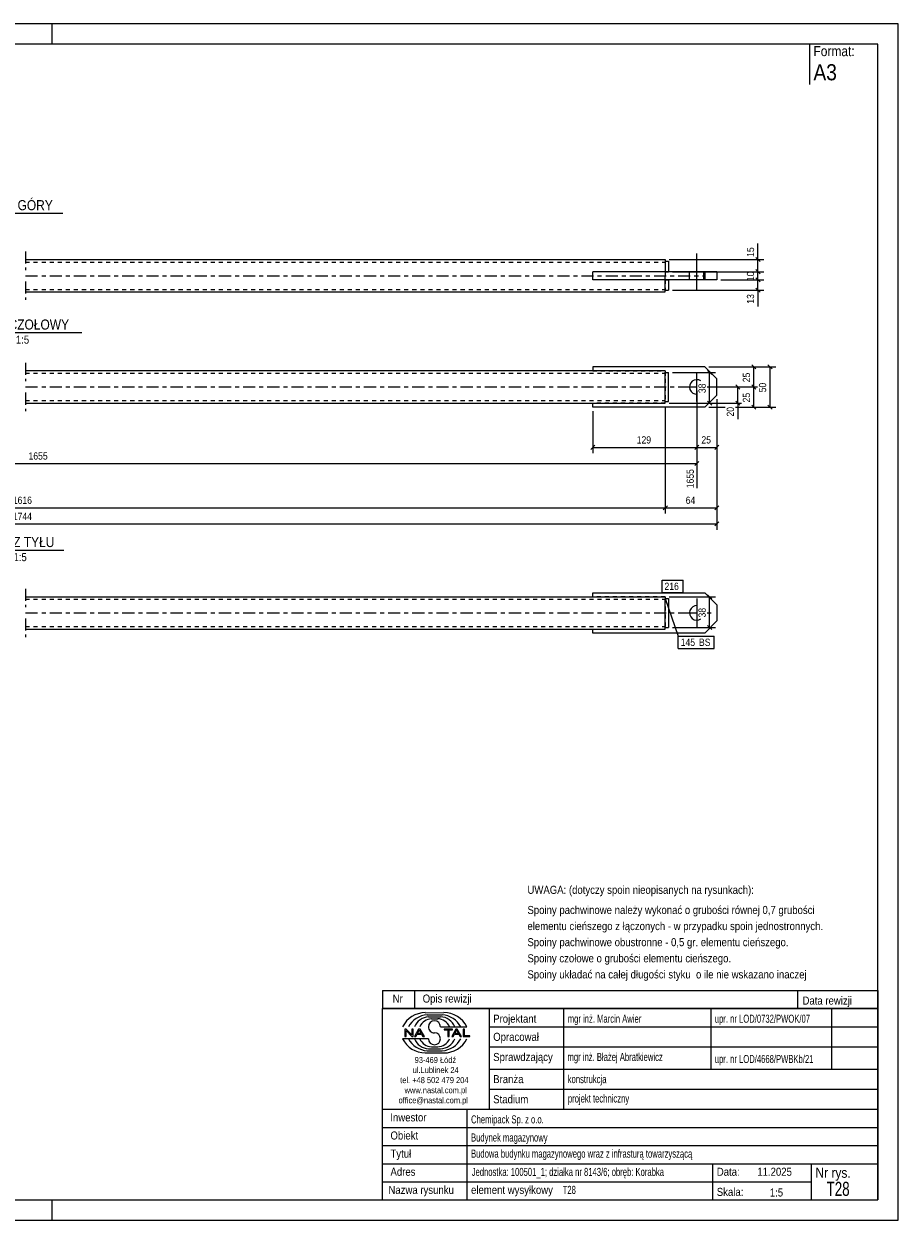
# Model space of a CAD drawing. Header units: millimetres. Extents: x 0 to 420, y 0 to 297.
# Tile 2 of 2: x 203 to 420, y 0 to 297. Entities that reach past the tile are written whole.
import ezdxf

# ---------------------------------------------------------------- set-up
doc = ezdxf.new("R2010")
doc.units = ezdxf.units.MM
for name, pattern in [('XKITLINE00', [0]), ('XKITLINE01', [4, 1, -1, 1, -1]), ('XKITLINE03', [6, 3, -1, 1, -1])]:
    doc.linetypes.add(name, pattern=pattern)
for name, color, linetype, lineweight in [('Arkusz rysunku', 3, 'Continuous', 0), ('Element', 2, 'Continuous', 0), ('Inny typ obiektu', 7, 'Continuous', 0), ('Wymiar', 4, 'Continuous', 0), ('Znak elementu', 2, 'Continuous', 0), ('Śruba', 3, 'Continuous', 0)]:
    doc.layers.add(name, color=color, linetype=linetype, lineweight=lineweight)
doc.styles.add('ARIAL', font='ARIAL.TTF')

msp = doc.modelspace()

# ---------------------------------------------------------------- linework, layer by layer
at = {"layer": 'Arkusz rysunku', "linetype": 'XKITLINE00', "lineweight": 0}
for p, q in [((420, 297), (0, 297)), ((210, 292), (210, 297)), ((420, 297), (415, 297)), ((420, 0), (420, 297)), ((415, 292), (5, 292)), ((415, 5), (415, 292)), ((5, 5), (415, 5)), ((210, 0), (210, 5)), ((0, 0), (420, 0))]:
    msp.add_line(p, q, dxfattribs=at)
at = {"layer": 'Element', "linetype": 'XKITLINE03', "lineweight": 0}
for p, q in [((203.42, 240.48), (203.42, 235.88)), ((203.42, 234.48), (372.22, 234.48)), ((203.42, 233.08), (203.42, 228.48)), ((203.42, 212.86), (203.42, 208.26)), ((203.42, 206.86), (370.1, 206.86)), ((203.42, 205.46), (203.42, 200.86)), ((203.42, 156.76), (203.42, 152.16)), ((203.42, 150.76), (370.1, 150.76)), ((203.42, 149.36), (203.42, 144.76))]:
    msp.add_line(p, q, dxfattribs=at)
at = {"layer": 'Element', "linetype": 'XKITLINE00', "lineweight": 0}
for p, q in [((203.42, 238.48), (362.22, 238.48)), ((362.22, 238.48), (362.22, 235.48)), ((362.22, 238.08), (363.02, 238.08)), ((363.02, 238.08), (363.02, 235.48)), ((375.02, 235.48), (344.22, 235.48)), ((344.22, 233.48), (344.22, 235.48)), ((372.02, 235.48), (372.02, 233.48)), ((375.02, 235.48), (375.02, 233.48)), ((375.02, 233.48), (344.22, 233.48)), ((362.22, 230.48), (362.22, 233.48)), ((363.02, 233.48), (363.02, 230.88)), ((203.42, 230.48), (362.22, 230.48)), ((362.22, 230.88), (363.02, 230.88)), ((372.02, 211.86), (344.22, 211.86)), ((344.22, 211.86), (344.22, 210.86)), ((375.02, 208.86), (372.02, 211.86)), ((362.22, 210.86), (203.42, 210.86)), ((362.22, 210.86), (362.22, 210.77)), ((362.22, 210.77), (362.22, 209.66)), ((362.22, 210.46), (363.02, 210.46)), ((362.22, 202.86), (362.22, 209.66)), ((363.02, 203.26), (363.02, 210.46)), ((375.02, 204.86), (375.02, 208.86)), ((203.42, 202.86), (362.22, 202.86)), ((344.22, 201.86), (344.22, 202.86)), ((362.22, 203.26), (363.02, 203.26)), ((375.02, 204.86), (372.02, 201.86)), ((372.02, 201.86), (344.22, 201.86)), ((203.42, 154.76), (362.22, 154.76)), ((344.22, 154.76), (344.22, 155.76)), ((344.22, 155.76), (372.02, 155.76)), ((362.22, 154.76), (362.22, 154.67)), ((362.22, 154.67), (362.22, 154.02)), ((372.02, 155.76), (375.02, 152.76)), ((362.22, 154.36), (363.02, 154.36)), ((362.22, 146.76), (362.22, 154.02)), ((363.02, 154.36), (363.02, 147.16)), ((375.02, 152.76), (375.02, 148.76)), ((375.02, 148.76), (372.02, 145.76)), ((203.42, 146.76), (362.22, 146.76)), ((344.22, 145.76), (344.22, 146.76)), ((372.02, 145.76), (344.22, 145.76)), ((362.22, 147.16), (363.02, 147.16))]:
    msp.add_line(p, q, dxfattribs=at)
at = {"layer": 'Element', "linetype": 'XKITLINE01', "lineweight": 0}
for p, q in [((203.42, 237.88), (362.22, 237.88)), ((362.22, 238.08), (362.22, 235.48)), ((362.22, 233.48), (362.22, 235.48)), ((362.22, 235.48), (362.22, 233.48)), ((362.22, 235.48), (363.02, 235.48)), ((362.22, 233.48), (362.22, 230.88)), ((362.22, 233.48), (363.02, 233.48)), ((203.42, 231.08), (362.22, 231.08)), ((203.42, 210.26), (362.22, 210.26)), ((344.22, 210.86), (362.22, 210.86)), ((362.22, 210.86), (362.22, 202.86)), ((362.22, 209.66), (362.22, 210.51)), ((362.22, 203.26), (362.22, 210.46)), ((362.22, 210.46), (363.02, 210.46)), ((362.22, 203.26), (362.22, 210.46)), ((363.02, 203.26), (363.02, 210.46)), ((203.42, 203.46), (362.22, 203.46)), ((362.22, 202.86), (344.22, 202.86)), ((362.22, 203.64), (362.22, 203.83)), ((362.22, 203.51), (362.22, 203.64)), ((362.22, 203.46), (362.22, 203.6)), ((362.22, 203.46), (362.22, 203.51)), ((362.22, 203.26), (363.02, 203.26)), ((362.22, 154.76), (344.22, 154.76)), ((362.22, 146.76), (362.22, 154.76)), ((203.42, 154.16), (362.22, 154.16)), ((362.22, 154.36), (362.22, 147.16)), ((362.22, 154.36), (362.22, 147.16)), ((362.22, 154.36), (363.02, 154.36)), ((362.22, 154.16), (362.22, 154.11)), ((362.22, 154.11), (362.22, 153.98)), ((362.22, 154.02), (362.22, 153.56)), ((362.22, 153.98), (362.22, 153.79)), ((363.02, 154.36), (363.02, 147.16)), ((203.42, 147.36), (362.22, 147.36)), ((344.22, 146.76), (362.22, 146.76)), ((362.22, 147.36), (362.22, 147.96)), ((362.22, 147.16), (363.02, 147.16))]:
    msp.add_line(p, q, dxfattribs=at)
at = {"layer": 'Inny typ obiektu', "linetype": 'XKITLINE00', "lineweight": 0}
for p, q in [((398, 292), (398, 282)), ((190.06, 250), (212.66, 250)), ((188.32, 220.36), (217.4, 220.36)), ((191.61, 166.36), (212.91, 166.36)), ((292, 57), (292, 52.5)), ((292, 57), (415, 57)), ((300, 57), (300, 52.5)), ((395, 57), (395, 52.5)), ((415, 57), (415, 52.5)), ((415, 52.5), (292, 52.5)), ((292, 5), (292, 52.5)), ((292, 52.5), (415, 52.5)), ((302.62, 51.49), (307.23, 51.5)), ((303.07, 50.99), (306.86, 51)), ((303.46, 50.49), (306.45, 50.49)), ((318.5, 52.5), (318.5, 27.5)), ((337, 27.5), (337, 52.5)), ((373.5, 52.5), (373.5, 37.5)), ((403.5, 52.5), (403.5, 37.5)), ((415, 52.5), (415, 5)), ((304.2, 49.98), (305.73, 49.99)), ((306.42, 47.99), (312.98, 47.99)), ((318.5, 48), (415, 48)), ((303.43, 45.01), (297, 45.01)), ((297.93, 47.44), (297.57, 47.44)), ((297.57, 47.44), (297.57, 45.56)), ((297.57, 45.56), (297.9, 45.56)), ((297.9, 47.04), (299.29, 45.56)), ((297.9, 45.56), (297.9, 47.04)), ((299.31, 45.96), (297.93, 47.44)), ((299.29, 45.56), (299.65, 45.56)), ((299.65, 47.44), (299.31, 47.44)), ((299.31, 47.44), (299.31, 45.96)), ((299.65, 45.56), (299.65, 47.44)), ((300.96, 47.44), (299.94, 45.56)), ((299.94, 45.56), (300.31, 45.56)), ((300.31, 45.56), (300.61, 46.13)), ((300.61, 46.13), (301.71, 46.13)), ((300.71, 46.33), (301.14, 47.24)), ((301.6, 46.33), (300.71, 46.33)), ((301.33, 47.44), (300.96, 47.44)), ((301.14, 47.24), (301.6, 46.33)), ((302.41, 45.56), (301.33, 47.44)), ((301.71, 46.13), (302.02, 45.56)), ((302.02, 45.56), (302.41, 45.56)), ((309.43, 47.44), (307.34, 47.44)), ((307.34, 47.44), (307.34, 47.22)), ((307.34, 47.22), (308.21, 47.22)), ((308.21, 47.22), (308.21, 45.56)), ((308.21, 45.56), (308.56, 45.56)), ((308.56, 45.56), (308.56, 47.22)), ((308.56, 47.22), (309.43, 47.22)), ((310.21, 47.44), (309.2, 45.56)), ((309.2, 45.56), (309.57, 45.56)), ((309.43, 47.22), (309.43, 47.44)), ((309.57, 45.56), (309.86, 46.13)), ((309.86, 46.13), (310.96, 46.13)), ((309.96, 46.33), (310.39, 47.24)), ((310.86, 46.33), (309.96, 46.33)), ((310.59, 47.44), (310.21, 47.44)), ((310.4, 47.24), (310.39, 47.24)), ((310.4, 47.24), (310.86, 46.33)), ((311.67, 45.56), (310.59, 47.44)), ((310.96, 46.13), (311.27, 45.56)), ((311.27, 45.56), (311.67, 45.56)), ((312.36, 47.44), (312.01, 47.44)), ((312.01, 47.44), (312.01, 45.56)), ((312.01, 45.56), (313.66, 45.56)), ((312.36, 45.78), (312.36, 47.44)), ((313.66, 45.78), (312.36, 45.78)), ((313.66, 45.56), (313.66, 45.78)), ((303.07, 42.01), (306.86, 42)), ((303.46, 42.51), (306.45, 42.51)), ((304.2, 43.02), (305.73, 43.01)), ((318.5, 43), (415, 43)), ((302.62, 41.51), (307.23, 41.5)), ((318.5, 37.5), (415, 37.5)), ((318.5, 32.5), (415, 32.5)), ((292, 27.5), (415, 27.5)), ((313, 5), (313, 27.5)), ((292, 23), (415, 23)), ((292, 18.5), (415, 18.5)), ((292, 14), (415, 14)), ((374, 5), (374, 14)), ((398.5, 5), (398.5, 14)), ((292, 9.5), (398.5, 9.5)), ((292, 5), (415, 5))]:
    msp.add_line(p, q, dxfattribs=at)
for centre, radius, start, end in [((302.72, 45.08), 6.42, 90.8317, 153.0136), ((303.67, 45), 6.02, 95.7347, 150.2266), ((306.22, 46.41), 4.08, 22.7023, 86.7527), ((306.24, 44.98), 6.04, 29.8256, 84.1252), ((307.25, 45.07), 6.43, 27.0191, 90.199), ((303.7, 46.42), 4.07, 93.3428, 157.3393), ((304.33, 46.6), 3.38, 92.229, 155.8008), ((304.92, 47.99), 1.49, 0.0741, 179.9259), ((304.92, 47.99), 1.49, 179.9259, 270), ((305.59, 46.6), 3.39, 24.2351, 87.5913), ((302.72, 47.92), 6.42, 206.9864, 269.1683), ((303.67, 48), 6.02, 209.7734, 264.2653), ((303.7, 46.58), 4.07, 202.6607, 266.6572), ((304.33, 46.4), 3.38, 204.1992, 267.771), ((304.92, 45.01), 1.49, 180.0741, 359.9259), ((304.92, 45), 1.49, 0.0741, 90), ((305.59, 46.4), 3.39, 272.4087, 335.7649), ((306.22, 46.59), 4.08, 273.2473, 337.2977), ((306.24, 48.02), 6.04, 275.8748, 330.1744), ((307.25, 47.93), 6.43, 269.801, 332.9809)]:
    msp.add_arc(centre, radius, start, end, dxfattribs=at)
at = {"layer": 'Wymiar', "linetype": 'XKITLINE00', "lineweight": 0}
for p, q in [((385.22, 238.48), (385.22, 242.5)), ((385.22, 238.48), (385.22, 242.5)), ((363.22, 238.48), (386.66, 238.48)), ((384.71, 238.99), (385.73, 237.97)), ((385.22, 235.48), (385.22, 238.48)), ((364.02, 235.48), (386.66, 235.48)), ((364.02, 235.48), (382.1, 235.48)), ((384.62, 235.48), (386.66, 235.48)), ((384.71, 235.99), (385.73, 234.97)), ((384.71, 235.99), (385.73, 234.97)), ((385.22, 233.48), (385.22, 235.48)), ((376.02, 233.48), (382.1, 233.48)), ((376.02, 233.48), (386.66, 233.48)), ((384.62, 233.48), (386.66, 233.48)), ((384.71, 233.99), (385.73, 232.97)), ((384.71, 233.99), (385.73, 232.97)), ((385.22, 230.88), (385.22, 233.48)), ((364.02, 230.88), (386.66, 230.88)), ((384.71, 231.39), (385.73, 230.37)), ((385.22, 230.88), (385.22, 226.86)), ((385.22, 230.88), (385.22, 226.86)), ((372.71, 210.97), (373.73, 209.95)), ((373.02, 211.86), (385.66, 211.86)), ((376.02, 211.86), (389.66, 211.86)), ((383.71, 212.37), (384.73, 211.35)), ((384.22, 206.86), (384.22, 211.86)), ((387.71, 212.37), (388.73, 211.35)), ((388.22, 201.86), (388.22, 211.86)), ((364.02, 210.46), (374.66, 210.46)), ((373.22, 202.86), (373.22, 210.46)), ((370.02, 205.86), (370.02, 181.7)), ((370.02, 205.86), (370.02, 190.42)), ((370.02, 205.86), (370.02, 190.42)), ((372.62, 206.86), (385.1, 206.86)), ((372.62, 206.86), (385.1, 206.86)), ((372.62, 206.86), (381.66, 206.86)), ((379.71, 207.37), (380.73, 206.35)), ((380.22, 202.86), (380.22, 206.86)), ((383.71, 207.37), (384.73, 206.35)), ((383.71, 207.37), (384.73, 206.35)), ((384.22, 201.86), (384.22, 206.86)), ((363.22, 202.86), (381.1, 202.86)), ((363.22, 202.86), (374.66, 202.86)), ((372.71, 203.37), (373.73, 202.35)), ((375.02, 203.86), (375.02, 171.42)), ((375.02, 203.86), (375.02, 175.42)), ((375.02, 203.86), (375.02, 190.42)), ((379.71, 203.37), (380.73, 202.35)), ((380.22, 202.86), (380.22, 198.84)), ((380.22, 202.86), (380.22, 198.84)), ((383.71, 202.37), (384.73, 201.35)), ((387.71, 202.37), (388.73, 201.35)), ((344.22, 200.86), (344.22, 190.42)), ((362.22, 201.86), (362.22, 175.42)), ((362.22, 201.86), (362.22, 175.42)), ((373.02, 201.86), (377.1, 201.86)), ((376.02, 201.86), (377.1, 201.86)), ((379.62, 201.86), (389.66, 201.86)), ((379.62, 201.86), (385.66, 201.86)), ((344.73, 192.37), (343.71, 191.35)), ((344.22, 191.86), (370.02, 191.86)), ((370.53, 192.37), (369.51, 191.35)), ((370.53, 192.37), (369.51, 191.35)), ((370.02, 191.86), (375.02, 191.86)), ((375.53, 192.37), (374.51, 191.35)), ((43.62, 187.86), (370.02, 187.86)), ((370.53, 188.37), (369.51, 187.35)), ((43.62, 176.86), (362.22, 176.86)), ((362.73, 177.37), (361.71, 176.35)), ((362.73, 177.37), (361.71, 176.35)), ((362.22, 176.86), (375.02, 176.86)), ((375.53, 177.37), (374.51, 176.35)), ((30.82, 172.86), (375.02, 172.86)), ((375.53, 173.37), (374.51, 172.35)), ((363.22, 154.76), (374.66, 154.76)), ((372.71, 155.27), (373.73, 154.25)), ((373.22, 147.16), (373.22, 154.76)), ((364.02, 147.16), (374.66, 147.16)), ((372.71, 147.67), (373.73, 146.65))]:
    msp.add_line(p, q, dxfattribs=at)
at = {"layer": 'Znak elementu', "linetype": 'XKITLINE00', "lineweight": 0}
for p, q in [((361.41, 158.86), (366.62, 158.86)), ((361.41, 155.86), (361.41, 158.86)), ((366.62, 155.86), (366.62, 158.86)), ((361.41, 155.86), (366.62, 155.86)), ((362.22, 154.36), (365.44, 144.96)), ((365.44, 144.96), (374.39, 144.96)), ((365.44, 141.96), (365.44, 144.96)), ((374.39, 141.96), (374.39, 144.96)), ((365.44, 141.96), (374.39, 141.96))]:
    msp.add_line(p, q, dxfattribs=at)
at = {"layer": 'Śruba', "linetype": 'XKITLINE00', "lineweight": 0}
for p, q in [((370.02, 230.98), (370.02, 239.98)), ((368.22, 233.48), (368.22, 235.48)), ((371.82, 233.48), (371.82, 235.48)), ((370.02, 203.26), (370.02, 210.46)), ((366.42, 206.86), (370.1, 206.86)), ((372.62, 206.86), (373.62, 206.86)), ((370.02, 154.36), (370.02, 147.16)), ((366.42, 150.76), (370.1, 150.76)), ((372.62, 150.76), (373.62, 150.76))]:
    msp.add_line(p, q, dxfattribs=at)
for centre, start, end in [((370.02, 206.86), 56.1607, 272.8125), ((370.02, 150.76), 87.4526, 303.8393)]:
    msp.add_arc(centre, 1.8, start, end, dxfattribs=at)

# ---------------------------------------------------------------- texts
at = {"layer": 'Inny typ obiektu', "style": 'ARIAL'}
for s, height, width, p in [('Format:', 2.5, 0.85, (399, 289)), ('A3', 4, 0.85, (399, 283)), ('RZUT Z GÓRY', 2.5, 0.85, (190.06, 250.75)), ('WIDOK CZOŁOWY', 2.5, 0.85, (188.32, 221.11)), ('1:5', 2, 0.85, (201.01, 217.61)), ('RZUT Z TYŁU', 2.5, 0.85, (191.61, 167.11)), ('1:5', 2, 0.85, (200.41, 163.61)), ('UWAGA: (dotyczy spoin nieopisanych na rysunkach):', 2, 0.85, (328, 81)), ('Spoiny pachwinowe należy wykonać o grubości równej 0,7 grubości', 2, 0.85, (328, 76)), ('elementu cieńszego z łączonych - w przypadku spoin jednostronnych.', 2, 0.85, (328, 72)), ('Spoiny pachwinowe obustronne - 0,5 gr. elementu cieńszego.', 2, 0.85, (328, 68)), ('Spoiny czołowe o grubości elementu cieńszego.', 2, 0.85, (328, 64)), ('Spoiny układać na całej długości styku  o ile nie wskazano inaczej', 2, 0.85, (328, 60)), ('Nr', 2, 0.85, (294.54, 54)), ('Opis rewizji', 2, 0.85, (302, 54)), ('Data rewizji', 2, 0.85, (396.28, 53.5)), ('Projektant', 2, 0.85, (319.5, 49)), ('mgr inż. Marcin Awier', 2, 0.68, (338, 49)), ('upr. nr LOD/0732/PWOK/07', 2, 0.68, (374.5, 49)), ('Opracował', 2, 0.85, (319.5, 44.5)), ('Sprawdzający', 2, 0.85, (319.5, 39.5)), ('mgr inż. Błażej Abratkiewicz', 2, 0.68, (337.94, 39.5)), ('93-469 Łódź', 1.5, 0.85, (300, 39)), ('upr. nr LOD/4668/PWBKb/21', 2, 0.68, (374.5, 39)), ('ul.Lublinek 24', 1.5, 0.85, (299.5, 36.5)), ('Branża', 2, 0.85, (319.5, 34)), ('konstrukcja', 2, 0.68, (338, 34)), ('tel. +48 502 479 204', 1.5, 0.85, (296.41, 34)), ('www.nastal.com.pl', 1.5, 0.85, (297.5, 31.5)), ('office@nastal.com.pl', 1.5, 0.85, (296, 29)), ('Stadium', 2, 0.85, (319.5, 29)), ('projekt techniczny', 2, 0.68, (338.04, 29.19)), ('Inwestor', 2, 0.85, (293.96, 24.5)), ('Chemipack Sp. z o.o.', 2, 0.68, (314, 24)), ('Obiekt', 2, 0.85, (294, 20)), ('Budynek magazynowy', 2, 0.68, (314, 19.5)), ('Tytuł', 2, 0.85, (294, 15.5)), ('Budowa budynku magazynowego wraz z infrasturą towarzyszącą', 2, 0.68, (314, 15.5)), ('Adres', 2, 0.85, (294, 11)), ('Jednostka: 100501_1; działka nr 8143/6; obręb: Korabka', 2, 0.68, (314.16, 10.96)), ('Data:', 2, 0.85, (375, 11)), ('11.2025', 2, 0.85, (385.06, 11)), ('Nr rys.', 2.5, 0.85, (399.5, 10.5)), ('T28', 3.5, 0.68, (402.25, 6)), ('Nazwa rysunku', 2, 0.85, (293.5, 6.5)), ('element wysyłkowy', 2, 0.85, (314, 6.5)), ('T28', 2, 0.68, (336.75, 6.5)), ('Skala:', 2, 0.85, (375, 6)), ('1:5', 2, 0.85, (388.16, 5.85))]:
    msp.add_text(s, height=height, dxfattribs=dict(at, width=width)).set_placement(p)
at = {"layer": 'Wymiar', "style": 'ARIAL', "width": 0.85}
for s, p in [('15', (384.26, 239.15)), ('10', (384.26, 233.14)), ('13', (384.26, 227.53)), ('25', (383.26, 208.02)), ('38', (372.26, 205.32)), ('25', (383.26, 203.02)), ('50', (387.26, 205.52)), ('20', (379.26, 199.51)), ('1655', (369.3, 181.7)), ('38', (372.26, 149.62))]:
    msp.add_text(s, height=1.8, rotation=90.0002, dxfattribs=at).set_placement(p)
for s, p in [('129', (355.12, 192.82)), ('25', (371.18, 192.82)), ('1655', (204.15, 188.82)), ('1616', (200.25, 177.82)), ('64', (367.28, 177.82)), ('1744', (200.25, 173.82))]:
    msp.add_text(s, height=1.8, dxfattribs=at).set_placement(p)
at = {"layer": 'Znak elementu', "style": 'ARIAL', "width": 0.85}
for s, p in [('216', (362.01, 156.46)), ('145', (366.04, 142.56)), ('BS', (370.58, 142.56))]:
    msp.add_text(s, height=1.8, dxfattribs=at).set_placement(p)

doc.saveas('drawing.dxf')
